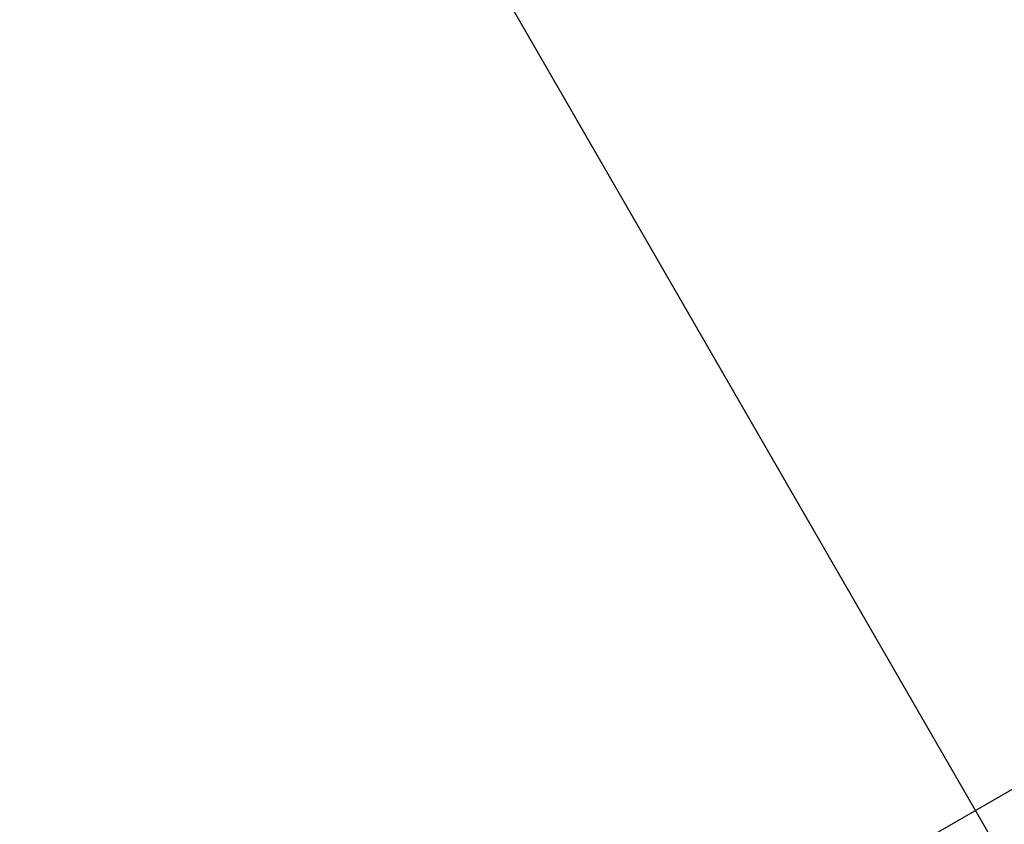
# Model space of a CAD drawing. Header units: millimetres. Extents: x -83 to 676, y -83 to 676.
# Tile 84 of 256: x 58.278 to 58.92, y 167.049 to 167.574. Entities that reach past the tile are written whole.
import ezdxf

# ---------------------------------------------------------------- set-up
doc = ezdxf.new("R2010")
doc.units = ezdxf.units.MM
doc.header["$MEASUREMENT"] = 0
doc.layers.add('IGES level 0', color=7, linetype='Continuous', true_color=0xff7878)

msp = doc.modelspace()

# ---------------------------------------------------------------- linework, layer by layer
at = {"layer": 'IGES level 0', "color": 171, "true_color": 0x6666ff}
for p, q in [((59.17359, 166.58683, 77.2), (58.33602, 168.03755, 77.2)), ((59.17359, 166.58683, 76.2), (58.33602, 168.03755, 76.2)), ((58.42456, 166.78262, 77.2), (59.75657, 167.55166, 77.2)), ((58.42456, 166.78262, 76.2), (59.75657, 167.55166, 76.2))]:
    msp.add_line(p, q, dxfattribs=at)
at = {"layer": 'IGES level 0', "color": 124, "true_color": 0x1aa180}
for centre in [(63.53917, 162, 47), (63.53917, 162, 45.8)]:
    msp.add_circle(centre, 5.25, dxfattribs=at)
for centre in [(63.53917, 162, 45.8), (63.53917, 162, 47), (63.53917, 162, 46.4)]:
    msp.add_arc(centre, 5.25, 345, 165, dxfattribs=at)
at = {"layer": 'IGES level 0', "color": 214, "true_color": 0x990099}
for points, knots in [([(58.92036, 170, 52.48547), (58.85597, 169.88847, 52.52265), (58.792, 169.77767, 52.55842), (58.66472, 169.5573, 52.62713), (58.60142, 169.44772, 52.66009), (58.47495, 169.22874, 52.72345), (58.41178, 169.11932, 52.75385), (58.26577, 168.86591, 52.82126), (58.18273, 168.72215, 52.85714), (58.01732, 168.43588, 52.92365), (57.93494, 168.29337, 52.95434), (57.82681, 168.10601, 52.99138), (57.80123, 168.06168, 52.9999), (57.69608, 167.87926, 53.03397), (57.61642, 167.74128, 53.05725), (57.4586, 167.46807, 53.09828), (57.38045, 167.33286, 53.11613), (57.26683, 167.13609, 53.13846), (57.23159, 167.07502, 53.14488), (57.09897, 166.84506, 53.16715), (57.00167, 166.67651, 53.17945), (56.8067, 166.3389, 53.19587), (56.70902, 166.16984, 53.2), (56.61096, 166, 53.2)], [0, 0, 0, 0, 0.083536, 0.083536, 0.166768, 0.166768, 0.25, 0.25, 0.359036, 0.359036, 0.466684, 0.466684, 0.5, 0.5, 0.603562, 0.603562, 0.704647, 0.704647, 0.75, 0.75, 0.875, 0.875, 1, 1, 1, 1]), ([(56.61096, 166, 53.2), (56.8057, 166.33729, 53.2), (57.00148, 166.67639, 53.18349), (57.1983, 167.0173, 53.15047), (57.38874, 167.34716, 53.11853), (57.58211, 167.68207, 53.0708), (57.77839, 168.02205, 53.0073), (58.13947, 168.64745, 52.89049), (58.52013, 169.30677, 52.71655), (58.92036, 170, 52.48547)], [0, 0, 0, 0, 0.25, 0.25, 0.25, 0.5, 0.5, 0.5, 1, 1, 1, 1]), ([(58.92036, 170, 48.91453), (58.52013, 169.30677, 48.68345), (58.13947, 168.64745, 48.50951), (57.77839, 168.02205, 48.3927), (57.58211, 167.68207, 48.3292), (57.38874, 167.34716, 48.28147), (57.1983, 167.0173, 48.24953), (57.00148, 166.67639, 48.21651), (56.8057, 166.33729, 48.2), (56.61096, 166, 48.2)], [0, 0, 0, 0, 0.5, 0.5, 0.5, 0.75, 0.75, 0.75, 1, 1, 1, 1]), ([(56.61096, 166, 48.2), (56.70902, 166.16984, 48.2), (56.8067, 166.3389, 48.20413), (57.00167, 166.67651, 48.22055), (57.09897, 166.84506, 48.23285), (57.27477, 167.14991, 48.26237), (57.35296, 167.28524, 48.27799), (57.51079, 167.55842, 48.31452), (57.59042, 167.69625, 48.33553), (57.70518, 167.89509, 48.36948), (57.74042, 167.95618, 48.3804), (57.85823, 168.16055, 48.41856), (57.94062, 168.30316, 48.44774), (58.10614, 168.58959, 48.51124), (58.18925, 168.7334, 48.54563), (58.29764, 168.92127, 48.59369), (58.32312, 168.96545, 48.60522), (58.41154, 169.11891, 48.64604), (58.47448, 169.22792, 48.67633), (58.60095, 169.4469, 48.73966), (58.66448, 169.55687, 48.77274), (58.79199, 169.77765, 48.84158), (58.85597, 169.88846, 48.87735), (58.92036, 170, 48.91453)], [0, 0, 0, 0, 0.125, 0.125, 0.25, 0.25, 0.3508283, 0.3508283, 0.454156, 0.454156, 0.5, 0.5, 0.6075078, 0.6075078, 0.716484, 0.716484, 0.75, 0.75, 0.8329211, 0.8329211, 0.9164606, 0.9164606, 1, 1, 1, 1])]:
    msp.add_open_spline(points, degree=3, knots=knots, dxfattribs=at)

doc.saveas('drawing.dxf')
